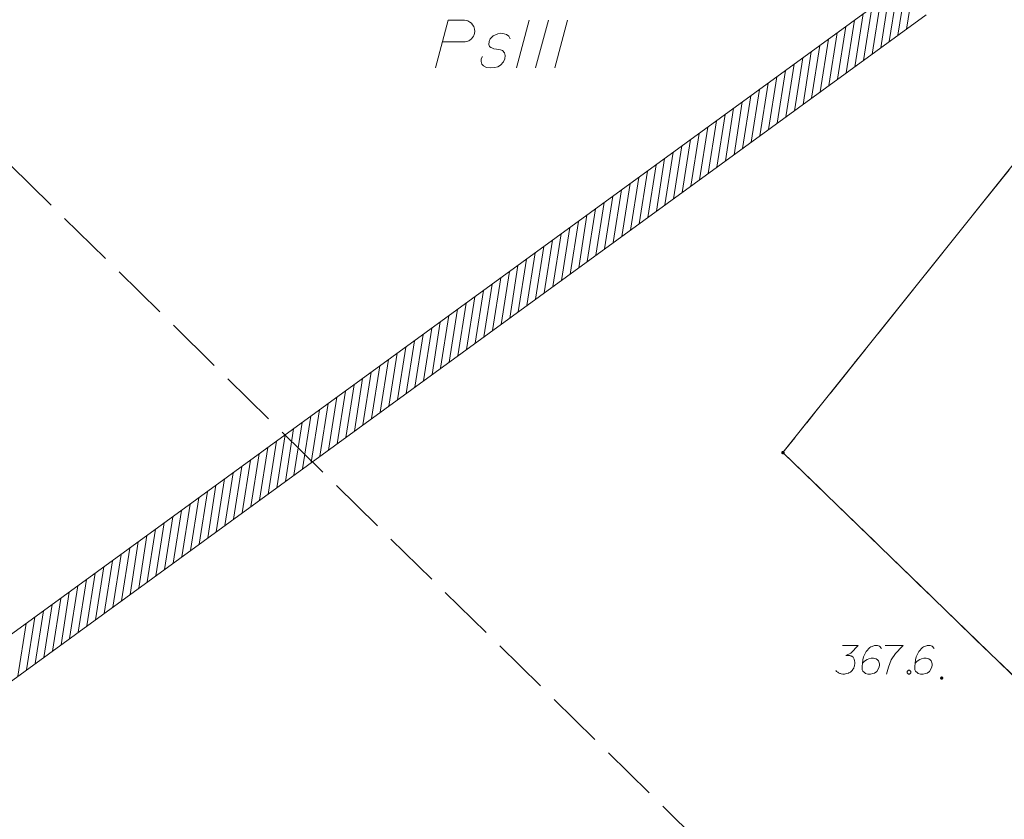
# Model space of a CAD drawing. Header units: metres. Extents: x 5555129 to 5555568, y 5636170 to 5636517.
# Tile 113 of 162: x 5555382 to 5555408, y 5636454 to 5636475. Entities that reach past the tile are written whole.
import ezdxf

# ---------------------------------------------------------------- set-up
doc = ezdxf.new("R2010")
doc.units = ezdxf.units.M
doc.header["$MEASUREMENT"] = 0
doc.linetypes.add('PRZER1-1', pattern=[2, 1, -1])
doc.linetypes.add('PRZER3-1', pattern=[4, 3, -1])
doc.layers.add('#skartowane', color=7, linetype='Continuous', lineweight=18)
doc.layers.add('#zakres', color=7, linetype='Continuous', lineweight=18)
for name, color, linetype, lineweight, true_color in [('GEPPGD', 7, 'Continuous', 18, 0x008000), ('GESDZI', 7, 'Continuous', 18, 0x0a0909), ('GESKKL', 7, 'PRZER3-1', 18, 0x008000), ('GESKKL_O', 7, 'PRZER3-1', 18, 0x008000), ('GESUZY', 7, 'PRZER1-1', 18, 0x008000)]:
    doc.layers.add(name, color=color, linetype=linetype, lineweight=lineweight, true_color=true_color)

# ---------------------------------------------------------------- blocks, each defined once
blk = doc.blocks.new('EPPGN')
blk.add_hatch(color=0).paths.add_polyline_path([(0, -0.09000000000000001), (-0.027812, -0.085595), (-0.052901, -0.072812), (-0.072812, -0.052901), (-0.085595, -0.027812), (-0.09000000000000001, 0), (-0.085595, 0.027812), (-0.072812, 0.052901), (-0.052901, 0.072812), (-0.027812, 0.085595), (0, 0.09000000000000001), (0.027812, 0.085595), (0.052901, 0.072812), (0.072812, 0.052901), (0.085595, 0.027812), (0.09000000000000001, 0), (0.085595, -0.027812), (0.072812, -0.052901), (0.052901, -0.072812), (0.027812, -0.085595)])

msp = doc.modelspace()

# ---------------------------------------------------------------- hatches: boundary and pattern name
at = {"layer": '#skartowane', "linetype": 'Continuous', "lineweight": 18}
h = msp.add_hatch(color=7, dxfattribs=at)
edge = h.paths.add_edge_path()
edge.add_arc((5555406.5, 5636457.7), 0.04500000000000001, 0, 360)

# ---------------------------------------------------------------- linework, layer by layer
at = {"layer": '#skartowane', "color": 7, "linetype": 'Continuous', "lineweight": 18, "flags": 128}
for points in [[(5555403.897661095, 5636458.554864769), (5555404.31102169, 5636458.554864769), (5555404.116105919, 5636458.354089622), (5555403.986192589, 5636458.289087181), (5555404.092485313, 5636458.289087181), (5555404.116105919, 5636458.283227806), (5555404.127916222, 5636458.277276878), (5555404.139726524, 5636458.271417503), (5555404.151536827, 5636458.265466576), (5555404.175157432, 5636458.247796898), (5555404.186967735, 5636458.230035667), (5555404.198778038, 5636458.21236599), (5555404.204728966, 5636458.194604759), (5555404.216539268, 5636458.153314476), (5555404.222398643, 5636458.117883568), (5555404.222398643, 5636458.100122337), (5555404.222398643, 5636458.076501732), (5555404.216539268, 5636458.041070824), (5555404.210588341, 5636458.017450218), (5555404.204728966, 5636457.993829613), (5555404.198778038, 5636457.976159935), (5555404.192918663, 5636457.964349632), (5555404.186967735, 5636457.952539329), (5555404.18110836, 5636457.940729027), (5555404.169298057, 5636457.922967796), (5555404.151536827, 5636457.899347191), (5555404.133867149, 5636457.881677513), (5555404.122056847, 5636457.86986721), (5555404.104295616, 5636457.858056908), (5555404.086625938, 5636457.846246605), (5555404.063005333, 5636457.834436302), (5555404.05119503, 5636457.828485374), (5555404.009813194, 5636457.816675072), (5555403.974382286, 5636457.810815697), (5555403.95076168, 5636457.804864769), (5555403.909471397, 5636457.804864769), (5555403.862230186, 5636457.810815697), (5555403.844468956, 5636457.816675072), (5555403.826799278, 5636457.822625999), (5555403.809038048, 5636457.828485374), (5555403.79136837, 5636457.840295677), (5555403.773607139, 5636457.85210598), (5555403.744127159, 5636457.875726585), (5555403.726365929, 5636457.899347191)], [(5555404.919206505, 5636458.47219265), (5555404.871965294, 5636458.537103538), (5555404.818864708, 5636458.554864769), (5555404.736192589, 5636458.554864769), (5555404.677141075, 5636458.531244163), (5555404.641710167, 5636458.519433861), (5555404.612138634, 5636458.50167263), (5555404.517656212, 5636458.395379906), (5555404.452745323, 5636458.253656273), (5555404.434984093, 5636458.176935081), (5555404.411363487, 5636458.005639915), (5555404.411363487, 5636457.917108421), (5555404.434984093, 5636457.881677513), (5555404.482225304, 5636457.834436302), (5555404.499986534, 5636457.822625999), (5555404.559038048, 5636457.804864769), (5555404.635759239, 5636457.804864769), (5555404.694810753, 5636457.816675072), (5555404.736192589, 5636457.828485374), (5555404.795244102, 5636457.875726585), (5555404.854295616, 5636457.970209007), (5555404.871965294, 5636458.029260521), (5555404.871965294, 5636458.076501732), (5555404.842485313, 5636458.153314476), (5555404.818864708, 5636458.182794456), (5555404.777482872, 5636458.206415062), (5555404.706621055, 5636458.224176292), (5555404.65352047, 5636458.224176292), (5555404.588518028, 5636458.206415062), (5555404.547227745, 5636458.188745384), (5555404.476365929, 5636458.141504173), (5555404.44093502, 5636458.11193264), (5555404.42317379, 5636458.094262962)], [(5555405.019548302, 5636458.554864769), (5555405.491960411, 5636458.554864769), (5555405.46248043, 5636458.525293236), (5555405.291185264, 5636458.34227932), (5555405.173082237, 5636458.176935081), (5555405.102220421, 5636457.98201931), (5555405.05497921, 5636457.804864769)], [(5555406.300920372, 5636458.47219265), (5555406.253679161, 5636458.537103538), (5555406.200578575, 5636458.554864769), (5555406.117906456, 5636458.554864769), (5555406.058854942, 5636458.531244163), (5555406.023424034, 5636458.519433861), (5555405.993852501, 5636458.50167263), (5555405.899370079, 5636458.395379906), (5555405.83445919, 5636458.253656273), (5555405.81669796, 5636458.176935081), (5555405.793077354, 5636458.005639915), (5555405.793077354, 5636457.917108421), (5555405.81669796, 5636457.881677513), (5555405.863939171, 5636457.834436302), (5555405.881700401, 5636457.822625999), (5555405.940751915, 5636457.804864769), (5555406.017473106, 5636457.804864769), (5555406.07652462, 5636457.816675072), (5555406.117906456, 5636457.828485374), (5555406.17695797, 5636457.875726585), (5555406.236009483, 5636457.970209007), (5555406.253679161, 5636458.029260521), (5555406.253679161, 5636458.076501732), (5555406.22419918, 5636458.153314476), (5555406.200578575, 5636458.182794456), (5555406.159196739, 5636458.206415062), (5555406.088334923, 5636458.224176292), (5555406.035234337, 5636458.224176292), (5555405.970231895, 5636458.206415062), (5555405.928941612, 5636458.188745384), (5555405.858079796, 5636458.141504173), (5555405.822648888, 5636458.11193264), (5555405.804887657, 5636458.094262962)], [(5555405.627733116, 5636457.905298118), (5555405.657304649, 5636457.905298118), (5555405.674974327, 5636457.893487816), (5555405.692735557, 5636457.86986721), (5555405.692735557, 5636457.840295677), (5555405.674974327, 5636457.816675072), (5555405.657304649, 5636457.804864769), (5555405.627733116, 5636457.804864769), (5555405.610063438, 5636457.816675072), (5555405.592302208, 5636457.840295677), (5555405.592302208, 5636457.86986721), (5555405.610063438, 5636457.893487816), (5555405.627733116, 5636457.905298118)]]:
    msp.add_lwpolyline(points, dxfattribs=at)
at = {"layer": '#zakres', "color": 134, "linetype": 'Continuous', "lineweight": 18}
for p, q in [((5555405.578091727, 5636474.726081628), (5555405.795566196, 5636476.109087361)), ((5555405.505658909, 5636475.904182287), (5555367.171096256, 5636447.987478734)), ((5555405.125407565, 5636474.396419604), (5555405.342882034, 5636475.779425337)), ((5555405.351749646, 5636474.561250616), (5555405.569224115, 5636475.944256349)), ((5555404.899065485, 5636474.231588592), (5555405.116539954, 5636475.614594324)), ((5555404.446381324, 5636473.901926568), (5555404.663855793, 5636475.2849323)), ((5555404.672723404, 5636474.06675758), (5555404.890197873, 5636475.449763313)), ((5555406.094341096, 5636475.095817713), (5555367.759778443, 5636447.17911416)), ((5555403.993697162, 5636473.572264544), (5555404.211171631, 5636474.955270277)), ((5555404.220039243, 5636473.737095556), (5555404.437513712, 5636475.120101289)), ((5555403.767355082, 5636473.407433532), (5555403.984829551, 5636474.790439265)), ((5555403.31467092, 5636473.077771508), (5555403.532145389, 5636474.460777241)), ((5555403.541013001, 5636473.242602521), (5555403.75848747, 5636474.625608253)), ((5555403.088328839, 5636472.912940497), (5555403.305803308, 5636474.295946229)), ((5555402.635644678, 5636472.583278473), (5555402.853119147, 5636473.966284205)), ((5555402.861986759, 5636472.748109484), (5555403.079461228, 5636474.131115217)), ((5555402.409302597, 5636472.41844746), (5555402.626777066, 5636473.801453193)), ((5555401.956618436, 5636472.088785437), (5555402.174092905, 5636473.47179117)), ((5555402.182960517, 5636472.253616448), (5555402.400434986, 5636473.636622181)), ((5555401.503934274, 5636471.759123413), (5555401.721408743, 5636473.142129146)), ((5555401.730276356, 5636471.923954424), (5555401.947750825, 5636473.306960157)), ((5555401.277592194, 5636471.5942924), (5555401.495066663, 5636472.977298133)), ((5555400.824908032, 5636471.264630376), (5555401.042382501, 5636472.647636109)), ((5555401.051250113, 5636471.429461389), (5555401.268724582, 5636472.812467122)), ((5555400.598565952, 5636471.099799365), (5555400.816040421, 5636472.482805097)), ((5555400.145881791, 5636470.770137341), (5555400.36335626, 5636472.153143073)), ((5555400.372223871, 5636470.934968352), (5555400.58969834, 5636472.317974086)), ((5555399.91953971, 5636470.605306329), (5555400.137014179, 5636471.988312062)), ((5555399.466855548, 5636470.275644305), (5555399.684330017, 5636471.658650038)), ((5555399.693197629, 5636470.440475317), (5555399.910672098, 5636471.823481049)), ((5555399.014171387, 5636469.945982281), (5555399.231645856, 5636471.328988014)), ((5555399.240513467, 5636470.110813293), (5555399.457987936, 5636471.493819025)), ((5555398.787829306, 5636469.781151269), (5555399.005303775, 5636471.164157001)), ((5555398.335145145, 5636469.451489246), (5555398.552619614, 5636470.834494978)), ((5555398.561487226, 5636469.616320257), (5555398.778961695, 5636470.99932599)), ((5555398.108803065, 5636469.286658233), (5555398.326277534, 5636470.669663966)), ((5555397.656118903, 5636468.956996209), (5555397.873593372, 5636470.340001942)), ((5555397.882460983, 5636469.121827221), (5555398.099935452, 5636470.504832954)), ((5555397.429776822, 5636468.792165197), (5555397.647251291, 5636470.17517093)), ((5555396.977092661, 5636468.462503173), (5555397.19456713, 5636469.845508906)), ((5555397.203434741, 5636468.627334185), (5555397.42090921, 5636470.010339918)), ((5555396.75075058, 5636468.297672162), (5555396.968225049, 5636469.680677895)), ((5555396.298066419, 5636467.968010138), (5555396.515540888, 5636469.35101587)), ((5555396.5244085, 5636468.132841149), (5555396.741882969, 5636469.515846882)), ((5555395.845382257, 5636467.638348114), (5555396.062856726, 5636469.021353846)), ((5555396.071724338, 5636467.803179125), (5555396.289198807, 5636469.186184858)), ((5555395.619040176, 5636467.473517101), (5555395.836514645, 5636468.856522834)), ((5555395.166356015, 5636467.143855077), (5555395.383830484, 5636468.526860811)), ((5555395.392698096, 5636467.30868609), (5555395.610172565, 5636468.691691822)), ((5555394.940013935, 5636466.979024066), (5555395.157488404, 5636468.362029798)), ((5555394.487329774, 5636466.649362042), (5555394.704804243, 5636468.032367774)), ((5555394.713671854, 5636466.814193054), (5555394.931146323, 5636468.197198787)), ((5555394.260987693, 5636466.48453103), (5555394.478462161, 5636467.867536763)), ((5555393.808303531, 5636466.154869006), (5555394.025778, 5636467.537874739)), ((5555394.034645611, 5636466.319700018), (5555394.25212008, 5636467.70270575)), ((5555393.35561937, 5636465.825206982), (5555393.573093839, 5636467.208212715)), ((5555393.58196145, 5636465.990037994), (5555393.799435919, 5636467.373043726)), ((5555393.129277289, 5636465.66037597), (5555393.346751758, 5636467.043381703)), ((5555392.676593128, 5636465.330713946), (5555392.894067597, 5636466.713719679)), ((5555392.902935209, 5636465.495544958), (5555393.120409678, 5636466.878550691)), ((5555392.450251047, 5636465.165882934), (5555392.667725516, 5636466.548888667)), ((5555391.997566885, 5636464.83622091), (5555392.215041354, 5636466.219226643)), ((5555392.223908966, 5636465.001051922), (5555392.441383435, 5636466.384057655)), ((5555391.771224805, 5636464.671389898), (5555391.988699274, 5636466.054395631)), ((5555391.318540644, 5636464.341727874), (5555391.536015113, 5636465.724733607)), ((5555391.544882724, 5636464.506558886), (5555391.762357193, 5636465.889564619)), ((5555390.865856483, 5636464.01206585), (5555391.083330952, 5636465.395071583)), ((5555391.092198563, 5636464.176896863), (5555391.309673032, 5636465.559902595)), ((5555390.639514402, 5636463.847234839), (5555390.856988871, 5636465.230240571)), ((5555390.18683024, 5636463.517572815), (5555390.404304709, 5636464.900578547)), ((5555390.41317232, 5636463.682403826), (5555390.630646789, 5636465.065409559)), ((5555389.960488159, 5636463.352741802), (5555390.177962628, 5636464.735747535)), ((5555389.507803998, 5636463.023079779), (5555389.725278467, 5636464.406085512)), ((5555389.734146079, 5636463.187910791), (5555389.951620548, 5636464.570916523)), ((5555389.281461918, 5636462.858248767), (5555389.498936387, 5636464.241254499)), ((5555388.828777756, 5636462.528586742), (5555389.046252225, 5636463.911592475)), ((5555389.055119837, 5636462.693417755), (5555389.272594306, 5636464.076423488)), ((5555388.376093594, 5636462.198924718), (5555388.593568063, 5636463.581930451)), ((5555388.602435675, 5636462.363755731), (5555388.819910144, 5636463.746761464)), ((5555388.149751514, 5636462.034093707), (5555388.367225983, 5636463.41709944)), ((5555387.697067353, 5636461.704431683), (5555387.914541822, 5636463.087437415)), ((5555387.923409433, 5636461.869262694), (5555388.140883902, 5636463.252268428)), ((5555387.470725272, 5636461.539600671), (5555387.688199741, 5636462.922606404)), ((5555387.018041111, 5636461.209938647), (5555387.23551558, 5636462.59294438)), ((5555387.244383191, 5636461.374769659), (5555387.46185766, 5636462.757775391)), ((5555386.79169903, 5636461.045107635), (5555387.009173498, 5636462.428113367)), ((5555386.339014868, 5636460.715445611), (5555386.556489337, 5636462.098451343)), ((5555386.565356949, 5636460.880276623), (5555386.782831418, 5636462.263282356)), ((5555385.886330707, 5636460.385783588), (5555386.103805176, 5636461.76878932)), ((5555386.112672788, 5636460.550614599), (5555386.330147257, 5636461.933620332)), ((5555385.659988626, 5636460.220952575), (5555385.877463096, 5636461.603958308)), ((5555385.207304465, 5636459.891290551), (5555385.424778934, 5636461.274296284)), ((5555385.433646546, 5636460.056121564), (5555385.651121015, 5636461.439127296)), ((5555384.980962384, 5636459.726459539), (5555385.198436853, 5636461.109465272)), ((5555384.528278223, 5636459.396797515), (5555384.745752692, 5636460.779803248)), ((5555384.754620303, 5636459.561628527), (5555384.972094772, 5636460.94463426)), ((5555384.301936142, 5636459.231966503), (5555384.519410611, 5636460.614972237)), ((5555383.849251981, 5636458.90230448), (5555384.06672645, 5636460.285310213)), ((5555384.075594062, 5636459.067135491), (5555384.293068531, 5636460.450141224)), ((5555383.6229099, 5636458.737473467), (5555383.840384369, 5636460.1204792)), ((5555383.170225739, 5636458.407811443), (5555383.387700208, 5636459.790817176)), ((5555383.39656782, 5636458.572642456), (5555383.614042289, 5636459.955648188)), ((5555382.717541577, 5636458.078149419), (5555382.935016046, 5636459.461155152)), ((5555382.943883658, 5636458.242980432), (5555383.161358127, 5636459.625986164)), ((5555382.491199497, 5636457.913318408), (5555382.708673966, 5636459.29632414)), ((5555382.264857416, 5636457.748487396), (5555382.482331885, 5636459.131493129))]:
    msp.add_line(p, q, dxfattribs=at)
at = {"layer": 'GESDZI', "color": 96, "linetype": 'Continuous', "lineweight": 18, "flags": 128}
for points in [[(5555454.770242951, 5636497.975014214), (5555458.430000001, 5636492.63), (5555432.84, 5636481.77), (5555423.539999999, 5636462.480000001), (5555411.979777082, 5636454.26968402), (5555402.33456227, 5636463.61409113), (5555412.888046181, 5636476.81840646), (5555419.458098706, 5636484.969873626), (5555410.30029183, 5636486.37309616), (5555404.05587337, 5636487.361696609), (5555406.99817032, 5636494.990719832)], [(5555404.05587337, 5636487.361696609), (5555410.30029183, 5636486.37309616), (5555419.458098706, 5636484.969873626), (5555412.888046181, 5636476.81840646), (5555402.33456227, 5636463.61409113), (5555411.979777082, 5636454.26968402), (5555405.33334911, 5636448.296661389), (5555379.689652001, 5636419.030012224), (5555375.777798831, 5636420.866188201), (5555363.378122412, 5636428.062201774), (5555343.954598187, 5636438.820343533)]]:
    msp.add_lwpolyline(points, dxfattribs=at)
at = {"layer": 'GESKKL', "color": 96, "linetype": 'PRZER3-1', "lineweight": 18, "ltscale": 0.5, "true_color": 0x008000}
for points in [[(5555458.430000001, 5636492.63), (5555432.84, 5636481.77), (5555423.539999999, 5636462.480000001), (5555411.979777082, 5636454.26968402), (5555402.33456227, 5636463.61409113), (5555412.888046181, 5636476.81840646), (5555419.458098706, 5636484.969873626), (5555410.30029183, 5636486.37309616), (5555404.05587337, 5636487.361696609), (5555406.99817032, 5636494.990719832)], [(5555402.33456227, 5636463.61409113), (5555412.888046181, 5636476.81840646), (5555419.458098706, 5636484.969873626), (5555410.30029183, 5636486.37309616), (5555404.05587337, 5636487.361696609), (5555389.221483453, 5636489.81823084)], [(5555376.662015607, 5636475.913879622), (5555379.21220455, 5636473.96289855), (5555405.33334911, 5636448.296661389), (5555379.689652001, 5636419.030012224), (5555375.777798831, 5636420.866188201), (5555363.378122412, 5636428.062201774), (5555343.954598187, 5636438.820343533)], [(5555405.33334911, 5636448.296661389), (5555411.979777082, 5636454.26968402), (5555402.33456227, 5636463.61409113)]]:
    msp.add_lwpolyline(points, dxfattribs=at)
at = {"layer": 'GESKKL_O', "color": 96, "linetype": 'Continuous', "lineweight": 18, "true_color": 0x008000}
for p, q in [((5555395.679606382, 5636474.957766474), (5555395.344981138, 5636473.707766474)), ((5555396.181467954, 5636474.957766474), (5555395.84684271, 5636473.707766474)), ((5555396.683329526, 5636474.957766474), (5555396.348704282, 5636473.707766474))]:
    msp.add_line(p, q, dxfattribs=at)
at = {"layer": 'GESKKL_O', "color": 96, "linetype": 'Continuous', "lineweight": 18, "true_color": 0x008000, "flags": 128}
for points in [[(5555393.219126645, 5636473.707766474), (5555393.55375189, 5636474.957766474), (5555393.977030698, 5636474.957766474), (5555394.036082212, 5636474.947848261), (5555394.065531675, 5636474.938082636), (5555394.124583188, 5636474.908480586), (5555394.163950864, 5636474.879031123), (5555394.193552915, 5636474.839663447), (5555394.223002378, 5636474.790377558), (5555394.242686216, 5636474.72156042), (5555394.252604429, 5636474.662508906), (5555394.242686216, 5636474.613223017), (5555394.232920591, 5636474.573855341), (5555394.213236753, 5636474.534487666), (5555394.193552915, 5636474.505038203), (5555394.163950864, 5636474.465670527), (5555394.124583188, 5636474.436068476), (5555394.095133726, 5636474.416384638), (5555394.045847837, 5636474.3967008), (5555393.996714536, 5636474.386935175), (5555393.406199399, 5636474.386935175)], [(5555395.17774481, 5636474.465670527), (5555395.148142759, 5636474.534487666), (5555395.07932562, 5636474.583773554), (5555395.020274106, 5636474.603457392), (5555394.931620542, 5636474.613223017), (5555394.85288519, 5636474.603457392), (5555394.734782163, 5636474.544405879), (5555394.656046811, 5636474.465670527), (5555394.626597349, 5636474.3967008), (5555394.616679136, 5636474.317965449), (5555394.636362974, 5636474.268832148), (5555394.675730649, 5636474.239230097), (5555394.695414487, 5636474.229464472), (5555394.754466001, 5636474.209780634), (5555394.823435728, 5636474.199862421), (5555394.921854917, 5636474.180178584), (5555394.980906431, 5636474.160494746), (5555395.030039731, 5636474.101443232), (5555395.049723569, 5636474.032626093), (5555395.039957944, 5636473.943972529), (5555395.000590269, 5636473.865237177), (5555394.921854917, 5636473.776736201), (5555394.85288519, 5636473.737368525), (5555394.774149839, 5636473.717684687), (5555394.675730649, 5636473.707766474), (5555394.557627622, 5636473.717684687), (5555394.47889227, 5636473.757052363), (5555394.439524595, 5636473.806185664), (5555394.419840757, 5636473.87515539), (5555394.419840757, 5636473.943972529), (5555394.449442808, 5636474.003024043)]]:
    msp.add_lwpolyline(points, dxfattribs=at)
at = {"layer": 'GESUZY', "color": 96, "linetype": 'PRZER1-1', "lineweight": 18, "ltscale": 0.5, "true_color": 0x008000}
for points in [[(5555458.430000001, 5636492.63), (5555432.84, 5636481.77), (5555423.539999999, 5636462.480000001), (5555411.979777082, 5636454.26968402), (5555402.33456227, 5636463.61409113), (5555412.888046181, 5636476.81840646), (5555419.458098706, 5636484.969873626), (5555410.30029183, 5636486.37309616), (5555404.05587337, 5636487.361696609), (5555406.99817032, 5636494.990719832)], [(5555402.33456227, 5636463.61409113), (5555412.888046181, 5636476.81840646), (5555419.458098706, 5636484.969873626), (5555410.30029183, 5636486.37309616), (5555404.05587337, 5636487.361696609), (5555389.221483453, 5636489.81823084)], [(5555405.33334911, 5636448.296661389), (5555411.979777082, 5636454.26968402), (5555402.33456227, 5636463.61409113)]]:
    msp.add_lwpolyline(points, dxfattribs=at)

# ---------------------------------------------------------------- block references
at = {"layer": 'GEPPGD', "color": 96, "lineweight": 18, "true_color": 0x008000, "xscale": 0.5, "yscale": 0.5, "zscale": 0.5, "rotation": 90}
msp.add_blockref('EPPGN', (5555402.33456227, 5636463.61409113), dxfattribs=at)

doc.saveas('drawing.dxf')
